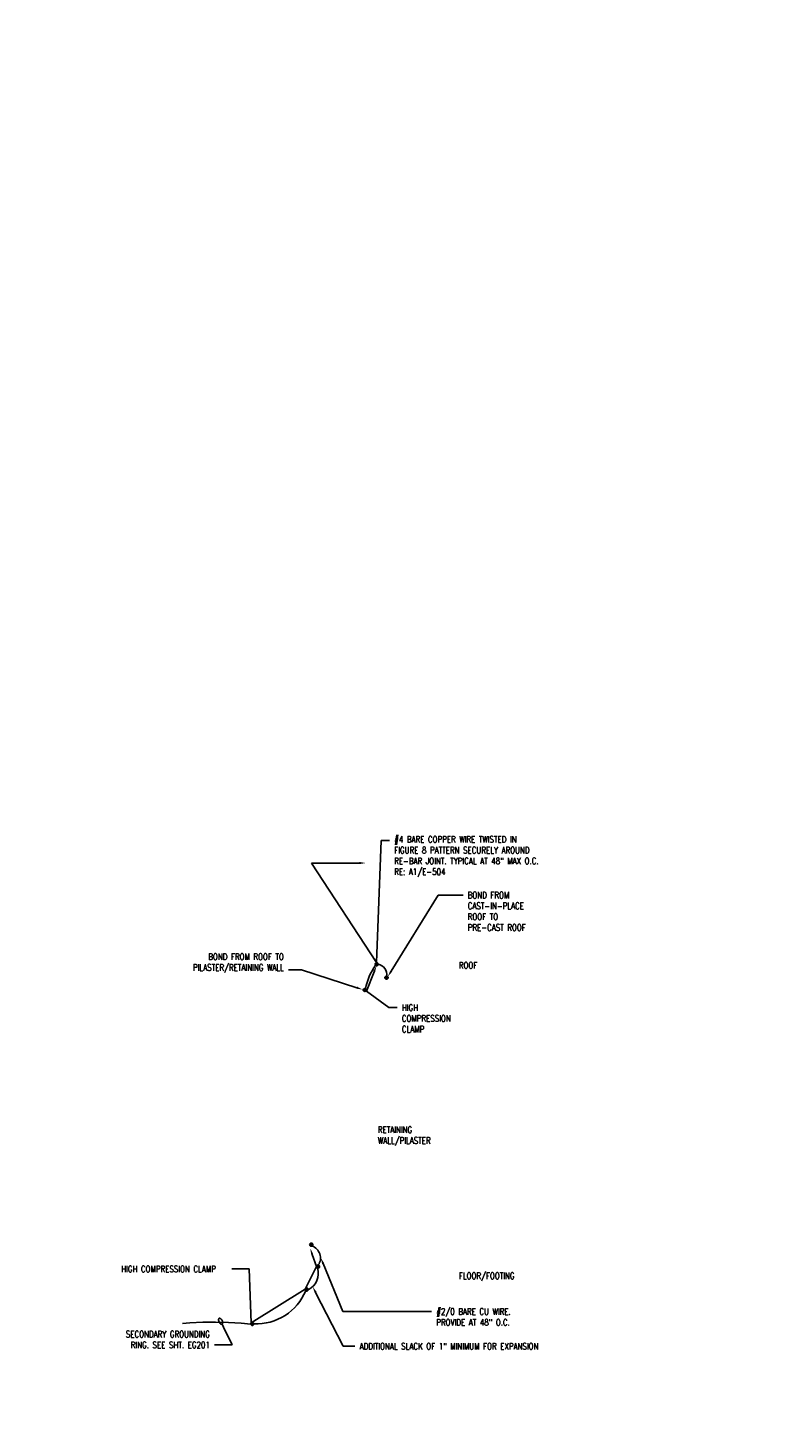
# Model space of a CAD drawing. Header units: inches. Extents: x 0 to 466, y -54 to 0.
# Tile 1 of 2: x 437 to 452, y -54 to -27. Entities that reach past the tile are written whole.
import ezdxf
from ezdxf import colors
from ezdxf.entities.mleader import LeaderData, LeaderLine
from ezdxf.math import Vec2, Vec3

# ---------------------------------------------------------------- set-up
doc = ezdxf.new("R2010")
doc.units = ezdxf.units.IN
doc.header["$MEASUREMENT"] = 0
doc.layers.add('E-ANNO-TEXT', color=2, linetype='Continuous')
doc.layers.add('E-DETL-GRPH', color=3, linetype='Continuous')
doc.styles.add('Annotative', font='romans.shx', dxfattribs={"width": 0.8, "height": 0.125})

# ---------------------------------------------------------------- blocks, each defined once
blk = doc.blocks.new('Loop_2')
at = {"color": 1}
blk.add_line((-0.5, 0), (-1, 0), dxfattribs=at)
blk.add_lwpolyline([(0, 0.25, 0.050817), (-0.2, 0.23, 0.064661), (-0.35, 0.18, 0.10407), (-0.47, 0.08, 0.175425), (-0.5, 0, 0.175425), (-0.47, -0.08, 0.10407), (-0.35, -0.18, 0.064661), (-0.2, -0.23, 0.050817), (0, -0.25, 0.050817), (0.2, -0.23, 0.064661), (0.35, -0.18, 0.10407), (0.47, -0.08, 0.175425), (0.5, 0, 0.175425), (0.47, 0.08, 0.10407), (0.35, 0.18, 0.064661), (0.2, 0.23, 0.050817)], format="xyb", close=True, dxfattribs=at)

msp = doc.modelspace()

# ---------------------------------------------------------------- hatches: boundary and pattern name
at = {"layer": 'E-DETL-GRPH', "lineweight": -3}
for points in [[(444.004, -44.868), (443.984, -44.851), (443.967, -44.851), (443.949, -44.866), (443.946, -44.883), (443.951, -44.898), (443.961, -44.908), (443.984, -44.911), (444.001, -44.899)], [(444.195, -45.128), (444.175, -45.112), (444.159, -45.112), (444.14, -45.127), (444.137, -45.143), (444.142, -45.158), (444.152, -45.168), (444.175, -45.172), (444.192, -45.16)], [(443.777, -45.364), (443.757, -45.348), (443.74, -45.348), (443.722, -45.363), (443.719, -45.379), (443.724, -45.394), (443.734, -45.404), (443.757, -45.408), (443.774, -45.396)], [(442.744, -50.282), (442.724, -50.265), (442.707, -50.265), (442.689, -50.28), (442.686, -50.297), (442.691, -50.312), (442.701, -50.322), (442.724, -50.325), (442.741, -50.314)], [(442.876, -50.705), (442.856, -50.688), (442.839, -50.688), (442.821, -50.703), (442.817, -50.72), (442.822, -50.735), (442.832, -50.745), (442.856, -50.748), (442.872, -50.736)], [(442.654, -51.147), (442.634, -51.13), (442.618, -51.13), (442.599, -51.145), (442.596, -51.162), (442.601, -51.177), (442.611, -51.187), (442.634, -51.19), (442.651, -51.178)], [(441.607, -51.81), (441.587, -51.793), (441.57, -51.793), (441.552, -51.808), (441.548, -51.825), (441.553, -51.84), (441.563, -51.85), (441.587, -51.853), (441.603, -51.841)]]:
    msp.add_hatch(color=256, dxfattribs=at).paths.add_polyline_path(points)

# ---------------------------------------------------------------- linework, layer by layer
for points in [[(443.944, -44.883), (443.946, -44.891), (443.949, -44.898), (443.954, -44.904), (443.961, -44.909), (443.967, -44.913), (443.984, -44.913), (443.991, -44.909), (443.998, -44.904), (444.002, -44.898), (444.006, -44.891), (444.006, -44.874), (444.002, -44.868), (443.998, -44.861), (443.991, -44.856), (443.984, -44.853), (443.976, -44.851), (443.967, -44.853), (443.961, -44.856), (443.954, -44.861), (443.949, -44.868), (443.946, -44.874)], [(444.135, -45.143), (444.137, -45.152), (444.14, -45.158), (444.145, -45.165), (444.152, -45.17), (444.159, -45.173), (444.175, -45.173), (444.182, -45.17), (444.189, -45.165), (444.194, -45.158), (444.197, -45.152), (444.197, -45.135), (444.194, -45.128), (444.189, -45.122), (444.182, -45.117), (444.175, -45.113), (444.167, -45.112), (444.159, -45.113), (444.152, -45.117), (444.145, -45.122), (444.14, -45.128), (444.137, -45.135)], [(443.717, -45.379), (443.719, -45.388), (443.722, -45.394), (443.727, -45.401), (443.734, -45.406), (443.74, -45.409), (443.749, -45.409), (443.757, -45.409), (443.764, -45.406), (443.77, -45.401), (443.775, -45.394), (443.779, -45.388), (443.779, -45.379), (443.779, -45.371), (443.775, -45.364), (443.77, -45.358), (443.764, -45.353), (443.757, -45.349), (443.749, -45.348), (443.74, -45.349), (443.734, -45.353), (443.727, -45.358), (443.722, -45.364), (443.719, -45.371)], [(442.684, -50.297), (442.686, -50.305), (442.689, -50.312), (442.694, -50.319), (442.701, -50.324), (442.707, -50.327), (442.724, -50.327), (442.731, -50.324), (442.737, -50.319), (442.742, -50.312), (442.746, -50.305), (442.746, -50.289), (442.742, -50.282), (442.737, -50.275), (442.731, -50.27), (442.724, -50.267), (442.716, -50.265), (442.707, -50.267), (442.701, -50.27), (442.694, -50.275), (442.689, -50.282), (442.686, -50.289)], [(442.816, -50.72), (442.817, -50.728), (442.821, -50.735), (442.826, -50.741), (442.832, -50.746), (442.839, -50.75), (442.847, -50.75), (442.856, -50.75), (442.862, -50.746), (442.869, -50.741), (442.874, -50.735), (442.877, -50.728), (442.877, -50.72), (442.877, -50.711), (442.874, -50.705), (442.869, -50.698), (442.862, -50.693), (442.856, -50.69), (442.847, -50.688), (442.839, -50.69), (442.832, -50.693), (442.826, -50.698), (442.821, -50.705), (442.817, -50.711)], [(442.594, -51.162), (442.596, -51.17), (442.599, -51.177), (442.604, -51.183), (442.611, -51.188), (442.618, -51.192), (442.626, -51.192), (442.634, -51.192), (442.641, -51.188), (442.648, -51.183), (442.653, -51.177), (442.656, -51.17), (442.656, -51.162), (442.656, -51.153), (442.653, -51.147), (442.648, -51.14), (442.641, -51.135), (442.634, -51.132), (442.626, -51.13), (442.618, -51.132), (442.611, -51.135), (442.604, -51.14), (442.599, -51.147), (442.596, -51.153)], [(441.547, -51.825), (441.548, -51.833), (441.552, -51.84), (441.557, -51.846), (441.563, -51.851), (441.57, -51.855), (441.578, -51.855), (441.587, -51.855), (441.593, -51.851), (441.6, -51.846), (441.605, -51.84), (441.608, -51.833), (441.608, -51.825), (441.608, -51.816), (441.605, -51.81), (441.6, -51.803), (441.593, -51.798), (441.587, -51.795), (441.578, -51.793), (441.57, -51.795), (441.563, -51.798), (441.557, -51.803), (441.552, -51.81), (441.548, -51.816)]]:
    msp.add_lwpolyline(points, close=True, dxfattribs=at)
msp.add_lwpolyline([(441.548, -51.829), (441.363, -51.815), (441.117, -51.798), (440.868, -51.791), (440.622, -51.793), (440.373, -51.805), (440.232, -51.816)], dxfattribs=at)
for centre, radius, start, end in [((444.796, -45.524), 1.045, 143.6101, 170.5814), ((443.966, -45.089), 0.211, 353.5072, 79.0764), ((442.65, -50.553), 0.243, 325.8819, 70.6896), ((442.502, -50.852), 0.35, 296.179, 17.2662), ((441.656, -50.798), 1.028, 267.3578, 337.8268)]:
    msp.add_arc(centre, radius, start, end, dxfattribs=at)

# ---------------------------------------------------------------- leaders
at = {"layer": 'E-ANNO-TEXT', "lineweight": -3}
ml = msp.add_multileader_mtext('Standard', dxfattribs=at)
ml.set_content('ROOF', color=256, style='Annotative')
ml.set_leader_properties(color=1, linetype='ByLayer', lineweight=-1)
ml.build(insert=Vec2(0, 0))
ml.multileader.update_dxf_attribs({"text_right_attachment_type": 3, "dogleg_length": 0.34, "arrow_head_size": 0.125})
ctx = ml.context
ctx.base_point, ctx.char_height, ctx.arrow_head_size, ctx.landing_gap_size, ctx.plane_origin = Vec3(445.472, -44.904), 0.125, 0.125, 0.09, Vec3(458.194, -48.941)
ctx.right_attachment = 3
notes = []
notes.append((ctx, [(0, (0, 0, 0), (0, 0), (1, 0), 1, [])]))
ctx.mtext.insert, ctx.mtext.flow_direction = Vec3(445.562, -44.842), 5
ml = msp.add_multileader_mtext('Standard', dxfattribs=at)
ml.set_content('RETAINING\\PWALL/PILASTER', color=256, style='Annotative')
ml.set_leader_properties(color=1, linetype='ByLayer', lineweight=-1)
ml.build(insert=Vec2(0, 0))
ml.multileader.update_dxf_attribs({"text_right_attachment_type": 3, "dogleg_length": 0.34, "arrow_head_size": 0.125})
ctx = ml.context
ctx.base_point, ctx.char_height, ctx.arrow_head_size, ctx.landing_gap_size, ctx.plane_origin = Vec3(443.909, -48.099), 0.125, 0.125, 0.09, Vec3(456.631, -52.116)
ctx.right_attachment = 3
notes.append((ctx, [(0, (0, 0, 0), (0, 0), (1, 0), 1, [])]))
ctx.mtext.insert, ctx.mtext.flow_direction = Vec3(443.999, -48.016), 5
ml = msp.add_multileader_mtext('Standard', dxfattribs=at)
ml.set_content('FLOOR/FOOTING', color=256, style='Annotative')
ml.set_leader_properties(color=1, linetype='ByLayer', lineweight=-1)
ml.build(insert=Vec2(0, 0))
ml.multileader.update_dxf_attribs({"text_right_attachment_type": 3, "dogleg_length": 0.34, "arrow_head_size": 0.125})
ctx = ml.context
ctx.base_point, ctx.char_height, ctx.arrow_head_size, ctx.landing_gap_size, ctx.plane_origin = Vec3(445.472, -50.92), 0.125, 0.125, 0.09, Vec3(458.194, -54.936)
ctx.right_attachment = 3
notes.append((ctx, [(0, (0, 0, 0), (0, 0), (1, 0), 1, [])]))
ctx.mtext.insert, ctx.mtext.flow_direction = Vec3(445.562, -50.837), 5
ml = msp.add_multileader_mtext('Standard', dxfattribs=at)
ml.set_content('ROOF', color=256, style='Annotative')
ml.set_leader_properties(color=1, linetype='ByLayer', lineweight=-1)
ml.build(insert=Vec2(0, 0))
ml.multileader.update_dxf_attribs({"text_right_attachment_type": 3, "dogleg_length": 0.34, "arrow_head_size": 0.125})
ctx = ml.context
ctx.base_point, ctx.char_height, ctx.arrow_head_size, ctx.landing_gap_size, ctx.plane_origin = Vec3(463.392, -44.981), 0.125, 0.125, 0.09, Vec3(476.114, -49.018)
ctx.right_attachment = 3
notes.append((ctx, [(0, (0, 0, 0), (0, 0), (1, 0), 1, [])]))
ctx.mtext.insert, ctx.mtext.flow_direction = Vec3(463.482, -44.918), 5
ml = msp.add_multileader_mtext('Standard', dxfattribs=at)
ml.set_content('PRE-CAST\\PWALL', color=256, style='Annotative')
ml.set_leader_properties(color=1, linetype='ByLayer', lineweight=-1)
ml.build(insert=Vec2(0, 0))
ml.multileader.update_dxf_attribs({"text_right_attachment_type": 3, "dogleg_length": 0.34, "arrow_head_size": 0.125})
ctx = ml.context
ctx.base_point, ctx.char_height, ctx.arrow_head_size, ctx.landing_gap_size, ctx.plane_origin = Vec3(461.693, -47.073), 0.125, 0.125, 0.09, Vec3(474.414, -51.11)
ctx.right_attachment = 3
notes.append((ctx, [(0, (0, 0, 0), (0, 0), (1, 0), 1, [])]))
ctx.mtext.insert, ctx.mtext.flow_direction = Vec3(461.783, -47.011), 5
ml = msp.add_multileader_mtext('Standard', dxfattribs=at)
ml.set_content('FLOOR/FOOTING', color=256, style='Annotative')
ml.set_leader_properties(color=1, linetype='ByLayer', lineweight=-1)
ml.build(insert=Vec2(0, 0))
ml.multileader.update_dxf_attribs({"text_right_attachment_type": 3, "dogleg_length": 0.34, "arrow_head_size": 0.125})
ctx = ml.context
ctx.base_point, ctx.char_height, ctx.arrow_head_size, ctx.landing_gap_size, ctx.plane_origin = Vec3(464.275, -51.027), 0.125, 0.125, 0.09, Vec3(476.997, -55.043)
ctx.right_attachment = 3
notes.append((ctx, [(0, (0, 0, 0), (0, 0), (1, 0), 1, [])]))
ctx.mtext.insert, ctx.mtext.flow_direction = Vec3(464.365, -50.943), 5
ml = msp.add_multileader_mtext('Standard', dxfattribs=at)
ml.set_content('#4 BARE COPPER WIRE TWISTED IN \\PFIGURE 8 PATTERN SECURELY AROUND \\PRE-BAR JOINT. TYPICAL AT 48" MAX O.C. \\PRE: A1/E-504', color=256, style='Annotative')
ml.set_leader_properties(color=1, linetype='ByLayer', lineweight=-1)
ml.build(insert=Vec2(0, 0))
ml.multileader.update_dxf_attribs({"text_right_attachment_type": 3, "dogleg_length": 0.34, "arrow_head_size": 0.125})
ctx = ml.context
ctx.base_point, ctx.char_height, ctx.arrow_head_size, ctx.landing_gap_size, ctx.plane_origin = Vec3(444.226, -42.493), 0.125, 0.125, 0.09, Vec3(457.011, -45.187)
ctx.right_attachment = 3
notes.append((ctx, [(1, (1, 1, 0), (444.065, -42.493), (1, 0), 0.161, [(2, [(443.77, -42.929), (442.722, -42.93), (443.976, -44.851)], 0, [])])]))
ctx.mtext.insert, ctx.mtext.flow_direction = Vec3(444.316, -42.41), 5
ml = msp.add_multileader_mtext('Standard', dxfattribs=at)
ml.set_content('BOND FROM \\PCAST-IN-PLACE \\PROOF TO \\PPRE-CAST ROOF', color=256, style='Annotative')
ml.set_leader_properties(color=1, linetype='ByLayer', lineweight=-1)
ml.build(insert=Vec2(0, 0))
ml.multileader.update_dxf_attribs({"text_right_attachment_type": 3, "dogleg_length": 0.34, "arrow_head_size": 0.125})
ctx = ml.context
ctx.base_point, ctx.char_height, ctx.arrow_head_size, ctx.landing_gap_size, ctx.plane_origin = Vec3(445.645, -43.549), 0.125, 0.125, 0.09, Vec3(458.367, -47.586)
ctx.right_attachment = 3
notes.append((ctx, [(1, (1, 1, 0), (445.165, -43.549), (1, 0), 0.48, [(0, [(444.191, -45.125)], 0, [])])]))
ctx.mtext.insert, ctx.mtext.flow_direction = Vec3(445.735, -43.486), 5
ml = msp.add_multileader_mtext('Standard', dxfattribs=at)
ml.set_content('BOND FROM ROOF TO PILASTER/RETAINING WALL', color=256, style='Annotative')
ml.set_leader_properties(color=1, linetype='ByLayer', lineweight=-1)
ml.build(insert=Vec2(0, 0))
ml.multileader.update_dxf_attribs({"text_right_attachment_type": 3, "dogleg_length": 0.34, "arrow_head_size": 0.125})
ctx = ml.context
ctx.base_point, ctx.char_height, ctx.arrow_head_size, ctx.landing_gap_size, ctx.plane_origin = Vec3(440.148, -44.758), 0.125, 0.125, 0.09, Vec3(453.346, -48.402)
ctx.right_attachment, ctx.text_align_type = 3, 2
notes.append((ctx, [(0, (1, 1, 0), (442.527, -44.99), (-1, 0), 0.252, [(0, [(443.714, -45.374)], 0, [])])]))
ctx.mtext.insert, ctx.mtext.width, ctx.mtext.alignment, ctx.mtext.flow_direction = Vec3(442.186, -44.675), 2.24649, 3, 5
ml = msp.add_multileader_mtext('Standard', dxfattribs=at)
ml.set_content('HIGH\\PCOMPRESSION\\PCLAMP', color=256, style='Annotative')
ml.set_leader_properties(color=1, linetype='ByLayer', lineweight=-1)
ml.build(insert=Vec2(0, 0))
ml.multileader.update_dxf_attribs({"text_right_attachment_type": 3, "dogleg_length": 0.34, "arrow_head_size": 0.125})
ctx = ml.context
ctx.base_point, ctx.char_height, ctx.arrow_head_size, ctx.landing_gap_size, ctx.plane_origin = Vec3(444.374, -45.72), 0.125, 0.125, 0.09, Vec3(457.283, -48.553)
ctx.right_attachment = 3
notes.append((ctx, [(1, (1, 1, 0), (444.213, -45.72), (1, 0), 0.161, [(1, [(443.974, -44.913), (443.782, -45.4)], 0, [])])]))
ctx.mtext.insert, ctx.mtext.flow_direction = Vec3(444.464, -45.658), 5
ml = msp.add_multileader_mtext('Standard', dxfattribs=at)
ml.set_content('HIGH COMPRESSION CLAMP', color=256, style='Annotative')
ml.set_leader_properties(color=1, linetype='ByLayer', lineweight=-1)
ml.build(insert=Vec2(0, 0))
ml.multileader.update_dxf_attribs({"text_right_attachment_type": 3, "dogleg_length": 0.34, "arrow_head_size": 0.125})
ctx = ml.context
ctx.base_point, ctx.char_height, ctx.arrow_head_size, ctx.landing_gap_size, ctx.plane_origin = Vec3(438.958, -50.766), 0.125, 0.125, 0.09, Vec3(441.023, -50.766)
ctx.right_attachment = 3
notes.append((ctx, [(0, (1, 1, 0), (441.52, -50.766), (-1, 0), 0.34, [(3, [(442.694, -50.366), (442.816, -50.72), (442.596, -51.153), (441.557, -51.803)], 0, [])])]))
ctx.mtext.insert, ctx.mtext.flow_direction = Vec3(439.048, -50.704), 5
ml = msp.add_multileader_mtext('Standard', dxfattribs=at)
ml.set_content('#2/0 BARE CU WIRE.  \\PPROVIDE AT 48" O.C.', color=256, style='Annotative')
ml.set_leader_properties(color=1, linetype='ByLayer', lineweight=-1)
ml.build(insert=Vec2(0, 0))
ml.multileader.update_dxf_attribs({"text_right_attachment_type": 3, "dogleg_length": 0.538, "arrow_head_size": 0.125})
ctx = ml.context
ctx.base_point, ctx.char_height, ctx.arrow_head_size, ctx.landing_gap_size, ctx.plane_origin = Vec3(445.037, -51.588), 0.125, 0.125, 0.09, Vec3(443.422, -51.091)
ctx.right_attachment = 3
notes.append((ctx, [(0, (1, 1, 0), (443.327, -51.588), (1, 0), 1.711, [(0, [(442.897, -50.546)], 0, [])])]))
ctx.mtext.insert, ctx.mtext.flow_direction = Vec3(445.127, -51.526), 5
ml = msp.add_multileader_mtext('Standard', dxfattribs=at)
ml.set_content('ADDITIONAL SLACK OF 1" MINIMUM FOR EXPANSION', color=256, style='Annotative')
ml.set_leader_properties(color=1, linetype='ByLayer', lineweight=-1)
ml.build(insert=Vec2(0, 0))
ml.multileader.update_dxf_attribs({"text_right_attachment_type": 3, "dogleg_length": 0.538, "arrow_head_size": 0.125})
ctx = ml.context
ctx.base_point, ctx.char_height, ctx.arrow_head_size, ctx.landing_gap_size, ctx.plane_origin = Vec3(443.558, -52.258), 0.125, 0.125, 0.09, Vec3(443.611, -51.78)
ctx.right_attachment = 3
notes.append((ctx, [(0, (1, 1, 0), (443.333, -52.258), (1, 0), 0.224, [(0, [(442.742, -51.106)], 0, [])])]))
ctx.mtext.insert, ctx.mtext.flow_direction = Vec3(443.648, -52.196), 5
ml = msp.add_multileader_mtext('Standard', dxfattribs=at)
ml.set_content('SECONDARY GROUNDING \\PRING. SEE SHT. EG201', color=256, style='Annotative')
ml.set_leader_properties(color=1, linetype='ByLayer', lineweight=-1)
ml.set_arrow_properties(name='Loop_2')
ml.build(insert=Vec2(0, 0))
ml.multileader.update_dxf_attribs({"text_right_attachment_type": 3, "dogleg_length": 0.34, "arrow_head_size": 0.125})
ctx = ml.context
ctx.base_point, ctx.char_height, ctx.arrow_head_size, ctx.landing_gap_size, ctx.plane_origin = Vec3(438.873, -52.024), 0.125, 0.125, 0.09, Vec3(440.213, -52.232)
ctx.right_attachment, ctx.text_align_type = 3, 2
notes.append((ctx, [(0, (1, 1, 0), (441.189, -52.232), (-1, 0), 0.34, [(0, [(440.967, -51.775)], 0, [])])]))
ctx.mtext.insert, ctx.mtext.alignment, ctx.mtext.flow_direction = Vec3(440.759, -51.962), 3, 5
for ctx, leaders in notes:
    for number, flags, end, landing, length, lines in leaders:
        leader = LeaderData()
        leader.index, (leader.has_last_leader_line, leader.has_dogleg_vector, leader.attachment_direction) = number, flags
        leader.last_leader_point, leader.dogleg_vector, leader.dogleg_length = Vec3(end), Vec3(landing), length
        for number, points, colour, breaks in lines:
            line = LeaderLine()
            line.index, line.vertices, line.color, line.breaks = number, Vec3.list(points), colors.encode_raw_color(colour), breaks
            leader.lines.append(line)
        ctx.leaders.append(leader)

doc.saveas('drawing.dxf')
